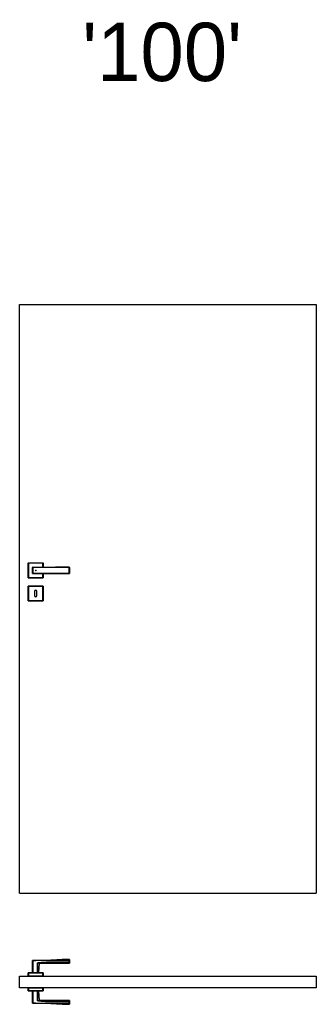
# Model space of a CAD drawing. Header units: millimetres. Extents: x 357 to 12975, y -381 to 2993.
# Tile 8 of 8: x 11957 to 12975, y -381 to 2993. Entities that reach past the tile are written whole.
import ezdxf

# ---------------------------------------------------------------- set-up
doc = ezdxf.new("R2010")
doc.units = ezdxf.units.MM
doc.layers.get('0').update_dxf_attribs({"color": 250})
doc.layers.add('główna', color=250, linetype='Continuous', lineweight=25)
doc.layers.add('wymiary', color=250, linetype='Continuous', lineweight=13)
doc.styles.get("Standard").update_dxf_attribs({"font": 'arial.ttf'})

msp = doc.modelspace()

# ---------------------------------------------------------------- linework, layer by layer
for p, q in [((11956.6, 0), (11956.6, 2017)), ((11956.6, 2017), (12974.6, 2017)), ((12974.6, 2017), (12974.6, 0)), ((11956.6, 0), (12974.6, 0))]:
    msp.add_line(p, q)
at = {"linetype": 'Continuous'}
for p, q in [((11986.1, 1080.5), (11986.1, 1130.5)), ((11986.6, 1130.5), (11986.1, 1130.5)), ((11986.6, 1131), (11986.6, 1130.5)), ((11986.6, 1131), (12036.6, 1131)), ((11986.6, 1130.5), (11986.6, 1080.5)), ((12036.6, 1130.5), (11986.6, 1130.5)), ((12036.6, 1131), (12036.6, 1130.5)), ((12037.1, 1130.5), (12036.6, 1130.5)), ((12036.6, 1116.5), (12036.6, 1130.5)), ((12037.1, 1130.5), (12037.1, 1116.5)), ((11986.1, 1080.5), (11986.6, 1080.5)), ((11986.6, 1080.5), (11986.6, 1080)), ((11986.6, 1080.5), (12036.6, 1080.5)), ((12036.6, 1080), (11986.6, 1080)), ((12036.6, 1080.5), (12036.6, 1094.5)), ((12037.1, 1080.5), (12036.6, 1080.5)), ((12036.6, 1080), (12036.6, 1080.5)), ((12037.1, 1094.5), (12037.1, 1080.5)), ((11986.1, 1051.5), (11986.6, 1051.5)), ((11986.1, 1001.5), (11986.1, 1051.5)), ((11986.6, 1052), (11986.6, 1051.5)), ((11986.6, 1052), (12036.6, 1052)), ((12036.6, 1051.5), (11986.6, 1051.5)), ((11986.6, 1051.5), (11986.6, 1001.5)), ((12036.6, 1052), (12036.6, 1051.5)), ((12036.6, 1001.5), (12036.6, 1051.5)), ((12037.1, 1051.5), (12036.6, 1051.5)), ((12037.1, 1051.5), (12037.1, 1001.5)), ((12007.6, 1033.5), (12007.6, 1019.5)), ((12015.6, 1019.5), (12015.6, 1033.5)), ((11986.1, 1001.5), (11986.6, 1001.5)), ((11986.6, 1001.5), (11986.6, 1001)), ((11986.6, 1001.5), (12036.6, 1001.5)), ((12036.6, 1001), (11986.6, 1001)), ((12036.6, 1001), (12036.6, 1001.5)), ((12036.6, 1001.5), (12037.1, 1001.5)), ((12001.1, -231.1), (12001.6, -231.1)), ((12001.1, -273.2), (12001.1, -231.1)), ((12001.6, -230.6), (12001.6, -231.1)), ((12001.6, -231.1), (12001.6, -273.2)), ((12126.6, -230.1), (12126.6, -230.5)), ((12127.1, -230.5), (12126.6, -230.5)), ((12126.6, -236), (12126.6, -230.5)), ((12126.6, -236.4), (12126.6, -236)), ((12127.1, -236), (12126.6, -236)), ((12127.1, -230.5), (12127.1, -236)), ((12018, -239.7), (12018.3, -239.7)), ((12019.5, -238.8), (12019.5, -239.3)), ((11986.1, -273.7), (11986.6, -273.7)), ((11986.1, -284.2), (11986.1, -273.7)), ((11986.6, -284.2), (11986.1, -284.2)), ((11986.6, -273.2), (11986.6, -273.7)), ((11986.6, -273.2), (12036.6, -273.2)), ((12036.6, -273.7), (11986.6, -273.7)), ((11986.6, -273.7), (11986.6, -284.2)), ((12036.6, -284.2), (11986.6, -284.2)), ((12036.6, -273.2), (12036.6, -273.7)), ((12036.6, -284.2), (12036.6, -273.7)), ((12036.6, -273.7), (12037.1, -273.7)), ((12037.1, -284.2), (12036.6, -284.2)), ((12037.1, -273.7), (12037.1, -284.2)), ((11986.1, -334.7), (11986.1, -324.2)), ((11986.1, -324.2), (11986.6, -324.2)), ((11986.6, -334.7), (11986.1, -334.7)), ((11986.6, -324.2), (11986.6, -334.7)), ((11986.6, -324.2), (12036.6, -324.2)), ((11986.6, -334.7), (11986.6, -335.2)), ((11986.6, -334.7), (12036.6, -334.7)), ((12036.6, -335.2), (11986.6, -335.2)), ((12001.1, -377.3), (12001.1, -335.2)), ((12001.6, -335.2), (12001.6, -377.3)), ((12036.6, -324.2), (12037.1, -324.2)), ((12036.6, -334.7), (12036.6, -324.2)), ((12037.1, -334.7), (12036.6, -334.7)), ((12036.6, -334.7), (12036.6, -335.2)), ((12037.1, -324.2), (12037.1, -334.7)), ((12018.3, -368.7), (12018, -368.7)), ((12019.5, -369.1), (12019.5, -369.6)), ((12001.1, -377.3), (12001.6, -377.3)), ((12001.6, -377.8), (12001.6, -377.3)), ((12126.6, -372), (12126.6, -372.4)), ((12126.6, -377.9), (12126.6, -372.4)), ((12127.1, -372.4), (12126.6, -372.4)), ((12126.6, -377.9), (12126.6, -378.3)), ((12127.1, -377.9), (12126.6, -377.9)), ((12127.1, -372.4), (12127.1, -377.9))]:
    msp.add_line(p, q, dxfattribs=at)
for points in [[(12001.1, 1095), (12001.1, 1095.4), (12001.1, 1095.8), (12001.1, 1096.2), (12001.1, 1096.6), (12001.1, 1097), (12001.1, 1097.4), (12001.1, 1097.8), (12001.1, 1098.2), (12001.1, 1098.6), (12001.1, 1099.1), (12001.1, 1099.5), (12001.1, 1099.9), (12001.1, 1100.3), (12001.1, 1100.7), (12001.1, 1101.2), (12001.1, 1101.6), (12001.1, 1102), (12001.1, 1102.5), (12001.1, 1102.9), (12001.1, 1103.3), (12001.1, 1103.8), (12001.1, 1104.2), (12001.1, 1104.6), (12001.1, 1105.1), (12001.1, 1105.5), (12001.1, 1105.9), (12001.1, 1106.4), (12001.1, 1106.8), (12001.1, 1107.3), (12001.1, 1107.7), (12001.1, 1108.1), (12001.1, 1108.6), (12001.1, 1109), (12001.1, 1109.4), (12001.1, 1109.8), (12001.1, 1110.3), (12001.1, 1110.7), (12001.1, 1111.1), (12001.1, 1111.5), (12001.1, 1111.9), (12001.1, 1112.4), (12001.1, 1112.8), (12001.1, 1113.2), (12001.1, 1113.6), (12001.1, 1114), (12001.1, 1114.4), (12001.1, 1114.8), (12001.1, 1115.2), (12001.1, 1115.6), (12001.1, 1116)], [(12001.6, 1116.5), (12004.1, 1116.5), (12006.6, 1116.5), (12009.1, 1116.5), (12011.6, 1116.5), (12014.1, 1116.5), (12016.6, 1116.5), (12019.1, 1116.5), (12021.6, 1116.5), (12024.1, 1116.5), (12026.6, 1116.5), (12029.1, 1116.5), (12031.6, 1116.5), (12034.1, 1116.5), (12036.6, 1116.5), (12039.1, 1116.5), (12041.6, 1116.5), (12044.1, 1116.5), (12046.6, 1116.5), (12049.1, 1116.5), (12051.6, 1116.5), (12054.1, 1116.5), (12056.6, 1116.5), (12059.1, 1116.5), (12061.6, 1116.5), (12064.1, 1116.5), (12066.6, 1116.5), (12069.1, 1116.5), (12071.6, 1116.5), (12074.1, 1116.5), (12076.6, 1116.5), (12079.1, 1116.5), (12081.6, 1116.5), (12084.1, 1116.5), (12086.6, 1116.5), (12089.1, 1116.5), (12091.6, 1116.5), (12094.1, 1116.5), (12096.6, 1116.5), (12099.1, 1116.5), (12101.6, 1116.5), (12104.1, 1116.5), (12106.6, 1116.5), (12109.1, 1116.5), (12111.6, 1116.5), (12114.1, 1116.5), (12116.6, 1116.5), (12119.1, 1116.5), (12121.6, 1116.5), (12124.1, 1116.5), (12126.6, 1116.5)], [(12126.6, 1116.2), (12124.1, 1116.2), (12121.6, 1116.2), (12119.1, 1116.2), (12116.6, 1116.2), (12114.1, 1116.2), (12111.6, 1116.2), (12109.1, 1116.2), (12106.6, 1116.2), (12104.1, 1116.2), (12101.6, 1116.2), (12099.1, 1116.2), (12096.6, 1116.1), (12094.1, 1116.1), (12091.6, 1116.1), (12089.1, 1116.1), (12086.6, 1116.1), (12084.1, 1116.1), (12081.6, 1116.1), (12079.1, 1116.1), (12076.6, 1116), (12074.1, 1116), (12071.6, 1116), (12069.1, 1116), (12066.6, 1116), (12064.1, 1116), (12061.6, 1116), (12059.1, 1116), (12056.6, 1116), (12054.1, 1116), (12051.6, 1116), (12049.1, 1115.9), (12046.6, 1115.9), (12044.1, 1115.9), (12041.6, 1115.9), (12039.1, 1115.9), (12036.6, 1115.9), (12034.1, 1115.9), (12031.6, 1115.9), (12029.1, 1115.9), (12026.6, 1115.8), (12024.1, 1115.8), (12021.6, 1115.8), (12019.1, 1115.8), (12016.6, 1115.8), (12014.1, 1115.8), (12011.6, 1115.8), (12009.1, 1115.8), (12006.6, 1115.8), (12004.1, 1115.8), (12001.6, 1115.8)], [(12001.6, 1115.8), (12001.6, 1115.4), (12001.6, 1115), (12001.6, 1114.6), (12001.6, 1114.2), (12001.6, 1113.8), (12001.6, 1113.4), (12001.6, 1113), (12001.6, 1112.6), (12001.6, 1112.2), (12001.6, 1111.8), (12001.6, 1111.4), (12001.6, 1111), (12001.6, 1110.6), (12001.6, 1110.2), (12001.6, 1109.7), (12001.6, 1109.3), (12001.6, 1108.9), (12001.6, 1108.5), (12001.6, 1108.1), (12001.6, 1107.6), (12001.6, 1107.2), (12001.6, 1106.8), (12001.6, 1106.4), (12001.6, 1105.9), (12001.6, 1105.5), (12001.6, 1105.1), (12001.6, 1104.6), (12001.6, 1104.2), (12001.6, 1103.8), (12001.6, 1103.4), (12001.6, 1102.9), (12001.6, 1102.5), (12001.6, 1102.1), (12001.6, 1101.7), (12001.6, 1101.3), (12001.6, 1100.9), (12001.6, 1100.4), (12001.6, 1100), (12001.6, 1099.6), (12001.6, 1099.2), (12001.6, 1098.8), (12001.6, 1098.4), (12001.6, 1098), (12001.6, 1097.6), (12001.6, 1097.2), (12001.6, 1096.8), (12001.6, 1096.4), (12001.6, 1096), (12001.6, 1095.6), (12001.6, 1095.2)], [(12126.6, 1094.8), (12126.6, 1095.1), (12126.6, 1095.5), (12126.6, 1096), (12126.6, 1096.4), (12126.6, 1096.8), (12126.6, 1097.2), (12126.6, 1097.6), (12126.6, 1098), (12126.6, 1098.5), (12126.6, 1098.9), (12126.6, 1099.3), (12126.6, 1099.7), (12126.6, 1100.2), (12126.6, 1100.6), (12126.6, 1101), (12126.6, 1101.5), (12126.6, 1101.9), (12126.6, 1102.4), (12126.6, 1102.8), (12126.6, 1103.2), (12126.6, 1103.7), (12126.6, 1104.1), (12126.6, 1104.6), (12126.6, 1105), (12126.6, 1105.5), (12126.6, 1105.9), (12126.6, 1106.4), (12126.6, 1106.8), (12126.6, 1107.3), (12126.6, 1107.7), (12126.6, 1108.2), (12126.6, 1108.6), (12126.6, 1109.1), (12126.6, 1109.5), (12126.6, 1109.9), (12126.6, 1110.4), (12126.6, 1110.8), (12126.6, 1111.2), (12126.6, 1111.7), (12126.6, 1112.1), (12126.6, 1112.5), (12126.6, 1113), (12126.6, 1113.4), (12126.6, 1113.8), (12126.6, 1114.2), (12126.6, 1114.6), (12126.6, 1115), (12126.6, 1115.5), (12126.6, 1115.9), (12126.6, 1116.2)], [(12127.1, 1116), (12127.1, 1115.6), (12127.1, 1115.2), (12127.1, 1114.8), (12127.1, 1114.4), (12127.1, 1114), (12127.1, 1113.6), (12127.1, 1113.2), (12127.1, 1112.8), (12127.1, 1112.4), (12127.1, 1112), (12127.1, 1111.5), (12127.1, 1111.1), (12127.1, 1110.7), (12127.1, 1110.3), (12127.1, 1109.8), (12127.1, 1109.4), (12127.1, 1109), (12127.1, 1108.6), (12127.1, 1108.1), (12127.1, 1107.7), (12127.1, 1107.3), (12127.1, 1106.8), (12127.1, 1106.4), (12127.1, 1105.9), (12127.1, 1105.5), (12127.1, 1105.1), (12127.1, 1104.6), (12127.1, 1104.2), (12127.1, 1103.7), (12127.1, 1103.3), (12127.1, 1102.9), (12127.1, 1102.4), (12127.1, 1102), (12127.1, 1101.6), (12127.1, 1101.2), (12127.1, 1100.7), (12127.1, 1100.3), (12127.1, 1099.9), (12127.1, 1099.5), (12127.1, 1099), (12127.1, 1098.6), (12127.1, 1098.2), (12127.1, 1097.8), (12127.1, 1097.4), (12127.1, 1097), (12127.1, 1096.6), (12127.1, 1096.2), (12127.1, 1095.8), (12127.1, 1095.4), (12127.1, 1095)], [(12001.6, 1095.2), (12004.1, 1095.2), (12006.6, 1095.2), (12009.1, 1095.2), (12011.6, 1095.2), (12014.1, 1095.2), (12016.6, 1095.2), (12019.1, 1095.2), (12021.6, 1095.2), (12024.1, 1095.2), (12026.6, 1095.2), (12029.1, 1095.1), (12031.6, 1095.1), (12034.1, 1095.1), (12036.6, 1095.1), (12039.1, 1095.1), (12041.6, 1095.1), (12044.1, 1095.1), (12046.6, 1095.1), (12049.1, 1095.1), (12051.6, 1095), (12054.1, 1095), (12056.6, 1095), (12059.1, 1095), (12061.6, 1095), (12064.1, 1095), (12066.6, 1095), (12069.1, 1095), (12071.6, 1095), (12074.1, 1095), (12076.6, 1095), (12079.1, 1094.9), (12081.6, 1094.9), (12084.1, 1094.9), (12086.6, 1094.9), (12089.1, 1094.9), (12091.6, 1094.9), (12094.1, 1094.9), (12096.6, 1094.9), (12099.1, 1094.8), (12101.6, 1094.8), (12104.1, 1094.8), (12106.6, 1094.8), (12109.1, 1094.8), (12111.6, 1094.8), (12114.1, 1094.8), (12116.6, 1094.8), (12119.1, 1094.8), (12121.6, 1094.8), (12124.1, 1094.8), (12126.6, 1094.8)], [(12126.6, 1094.5), (12124.1, 1094.5), (12121.6, 1094.5), (12119.1, 1094.5), (12116.6, 1094.5), (12114.1, 1094.5), (12111.6, 1094.5), (12109.1, 1094.5), (12106.6, 1094.5), (12104.1, 1094.5), (12101.6, 1094.5), (12099.1, 1094.5), (12096.6, 1094.5), (12094.1, 1094.5), (12091.6, 1094.5), (12089.1, 1094.5), (12086.6, 1094.5), (12084.1, 1094.5), (12081.6, 1094.5), (12079.1, 1094.5), (12076.6, 1094.5), (12074.1, 1094.5), (12071.6, 1094.5), (12069.1, 1094.5), (12066.6, 1094.5), (12064.1, 1094.5), (12061.6, 1094.5), (12059.1, 1094.5), (12056.6, 1094.5), (12054.1, 1094.5), (12051.6, 1094.5), (12049.1, 1094.5), (12046.6, 1094.5), (12044.1, 1094.5), (12041.6, 1094.5), (12039.1, 1094.5), (12036.6, 1094.5), (12034.1, 1094.5), (12031.6, 1094.5), (12029.1, 1094.5), (12026.6, 1094.5), (12024.1, 1094.5), (12021.6, 1094.5), (12019.1, 1094.5), (12016.6, 1094.5), (12014.1, 1094.5), (12011.6, 1094.5), (12009.1, 1094.5), (12006.6, 1094.5), (12004.1, 1094.5), (12001.6, 1094.5)], [(12001.6, -230.6), (12004.1, -230.6), (12006.6, -230.6), (12009.1, -230.6), (12011.6, -230.6), (12014.1, -230.5), (12016.6, -230.5), (12019.1, -230.5), (12021.6, -230.5), (12024.1, -230.4), (12026.6, -230.4), (12029.1, -230.4), (12031.6, -230.4), (12034.1, -230.4), (12036.6, -230.3), (12039.1, -230.3), (12041.6, -230.3), (12044.1, -230.3), (12046.6, -230.3), (12049.1, -230.3), (12051.6, -230.2), (12054.1, -230.2), (12056.6, -230.2), (12059.1, -230.2), (12061.6, -230.2), (12064.1, -230.2), (12066.6, -230.2), (12069.1, -230.2), (12071.6, -230.2), (12074.1, -230.2), (12076.6, -230.2), (12079.1, -230.2), (12081.6, -230.1), (12084.1, -230.1), (12086.6, -230.1), (12089.1, -230.1), (12091.6, -230.1), (12094.1, -230.1), (12096.6, -230.1), (12099.1, -230.1), (12101.6, -230.1), (12104.1, -230.1), (12106.6, -230.1), (12109.1, -230.1), (12111.6, -230.1), (12114.1, -230.1), (12116.6, -230.1), (12119.1, -230.1), (12121.6, -230.1), (12124.1, -230.1), (12126.6, -230.1)], [(12126.6, -230.5), (12124.1, -230.5), (12121.6, -230.5), (12119.1, -230.5), (12116.6, -230.5), (12114.1, -230.5), (12111.6, -230.5), (12109.1, -230.5), (12106.6, -230.5), (12104.1, -230.5), (12101.6, -230.6), (12099.1, -230.6), (12096.6, -230.6), (12094.1, -230.6), (12091.6, -230.6), (12089.1, -230.6), (12086.6, -230.6), (12084.1, -230.6), (12081.6, -230.6), (12079.1, -230.6), (12076.6, -230.7), (12074.1, -230.7), (12071.6, -230.7), (12069.1, -230.7), (12066.6, -230.7), (12064.1, -230.7), (12061.6, -230.7), (12059.1, -230.7), (12056.6, -230.7), (12054.1, -230.7), (12051.6, -230.7), (12049.1, -230.8), (12046.6, -230.8), (12044.1, -230.8), (12041.6, -230.8), (12039.1, -230.8), (12036.6, -230.8), (12034.1, -230.8), (12031.6, -230.9), (12029.1, -230.9), (12026.6, -230.9), (12024.1, -230.9), (12021.6, -230.9), (12019.1, -231), (12016.6, -231), (12014.1, -231), (12011.6, -231), (12009.1, -231), (12006.6, -231), (12004.1, -231), (12001.6, -231.1)], [(12019.5, -238.8), (12021.6, -238.6), (12023.7, -238.5), (12025.9, -238.4), (12028, -238.2), (12030.2, -238), (12032.3, -237.9), (12034.4, -237.7), (12036.6, -237.6), (12038.7, -237.4), (12040.9, -237.3), (12043, -237.1), (12045.1, -237), (12047.3, -236.8), (12049.4, -236.7), (12051.6, -236.6), (12053.7, -236.4), (12055.8, -236.3), (12058, -236.2), (12060.1, -236.1), (12062.3, -236), (12064.4, -236), (12066.6, -236), (12068.7, -236), (12070.8, -236), (12073, -236), (12075.1, -236), (12077.3, -236), (12079.4, -236), (12081.6, -236), (12083.7, -236), (12085.9, -236), (12088, -236), (12090.2, -236), (12092.3, -236), (12094.5, -236), (12096.6, -236), (12098.7, -236), (12100.9, -236), (12103, -236), (12105.2, -236), (12107.3, -236), (12109.5, -236), (12111.6, -236), (12113.8, -236), (12115.9, -236), (12118.1, -236), (12120.2, -236), (12122.4, -236), (12124.5, -236), (12126.6, -236)], [(12126.6, -227.2), (12125.4, -227.3), (12124.1, -227.3), (12122.9, -227.3), (12121.6, -227.4), (12120.4, -227.4), (12119.1, -227.5), (12117.9, -227.5), (12116.6, -227.5), (12115.4, -227.6), (12114.1, -227.7), (12112.9, -227.7), (12111.6, -227.8), (12110.4, -227.8), (12109.1, -227.9), (12107.9, -228), (12106.6, -228), (12105.4, -228.1), (12104.1, -228.2), (12102.9, -228.2), (12101.6, -228.3), (12100.4, -228.4), (12099.1, -228.5), (12097.9, -228.5), (12096.6, -228.6), (12095.4, -228.7), (12094.1, -228.7), (12092.9, -228.8), (12091.6, -228.9), (12090.4, -229), (12089.1, -229), (12087.9, -229.1), (12086.6, -229.2), (12085.4, -229.3), (12084.1, -229.3), (12082.9, -229.4), (12081.6, -229.5), (12080.4, -229.5), (12079.1, -229.6), (12077.9, -229.7), (12076.6, -229.7), (12075.4, -229.8), (12074.1, -229.8), (12072.9, -229.9), (12071.6, -229.9), (12070.4, -230), (12069.1, -230), (12067.9, -230.1), (12066.6, -230.1), (12065.4, -230.2), (12064.1, -230.2)], [(12126.6, -230.1), (12126.6, -229.9), (12126.6, -229.8), (12126.6, -229.7), (12126.6, -229.6), (12126.6, -229.5), (12126.6, -229.4), (12126.6, -229.3), (12126.6, -229.2), (12126.6, -229.1), (12126.6, -229), (12126.6, -229), (12126.6, -228.9), (12126.6, -228.8), (12126.6, -228.7), (12126.6, -228.6), (12126.6, -228.5), (12126.6, -228.5), (12126.6, -228.4), (12126.6, -228.3), (12126.6, -228.2), (12126.6, -228.2), (12126.6, -228.1), (12126.6, -228), (12126.6, -228), (12126.6, -227.9), (12126.6, -227.9), (12126.6, -227.8), (12126.6, -227.8), (12126.6, -227.7), (12126.6, -227.7), (12126.6, -227.6), (12126.6, -227.6), (12126.6, -227.5), (12126.6, -227.5), (12126.6, -227.5), (12126.6, -227.4), (12126.6, -227.4), (12126.6, -227.4), (12126.6, -227.4), (12126.6, -227.3), (12126.6, -227.3), (12126.6, -227.3), (12126.6, -227.3), (12126.6, -227.3), (12126.6, -227.2), (12126.6, -227.2), (12126.6, -227.2), (12126.6, -227.2), (12126.6, -227.2), (12126.6, -227.2)], [(12127.1, -227.7), (12127.1, -227.7), (12127.1, -227.7), (12127.1, -227.7), (12127.1, -227.7), (12127.1, -227.7), (12127.1, -227.8), (12127.1, -227.8), (12127.1, -227.8), (12127.1, -227.8), (12127.1, -227.8), (12127.1, -227.8), (12127.1, -227.9), (12127.1, -227.9), (12127.1, -227.9), (12127.1, -228), (12127.1, -228), (12127.1, -228), (12127.1, -228.1), (12127.1, -228.1), (12127.1, -228.2), (12127.1, -228.2), (12127.1, -228.3), (12127.1, -228.3), (12127.1, -228.4), (12127.1, -228.4), (12127.1, -228.5), (12127.1, -228.5), (12127.1, -228.6), (12127.1, -228.7), (12127.1, -228.7), (12127.1, -228.8), (12127.1, -228.9), (12127.1, -228.9), (12127.1, -229), (12127.1, -229.1), (12127.1, -229.2), (12127.1, -229.2), (12127.1, -229.3), (12127.1, -229.4), (12127.1, -229.5), (12127.1, -229.6), (12127.1, -229.7), (12127.1, -229.8), (12127.1, -229.9), (12127.1, -230), (12127.1, -230.1), (12127.1, -230.2), (12127.1, -230.3), (12127.1, -230.4), (12127.1, -230.5)], [(12127.1, -236), (12127.1, -236.1), (12127.1, -236.2), (12127.1, -236.4), (12127.1, -236.5), (12127.1, -236.7), (12127.1, -236.8), (12127.1, -236.9), (12127.1, -237), (12127.1, -237.2), (12127.1, -237.3), (12127.1, -237.4), (12127.1, -237.5), (12127.1, -237.6), (12127.1, -237.7), (12127.1, -237.8), (12127.1, -237.9), (12127.1, -238), (12127.1, -238.1), (12127.1, -238.2), (12127.1, -238.3), (12127.1, -238.4), (12127.1, -238.5), (12127.1, -238.6), (12127.1, -238.7), (12127.1, -238.7), (12127.1, -238.8), (12127.1, -238.9), (12127.1, -239), (12127.1, -239), (12127.1, -239.1), (12127.1, -239.1), (12127.1, -239.2), (12127.1, -239.2), (12127.1, -239.3), (12127.1, -239.3), (12127.1, -239.4), (12127.1, -239.4), (12127.1, -239.5), (12127.1, -239.5), (12127.1, -239.5), (12127.1, -239.6), (12127.1, -239.6), (12127.1, -239.6), (12127.1, -239.6), (12127.1, -239.7), (12127.1, -239.7), (12127.1, -239.7), (12127.1, -239.7), (12127.1, -239.7), (12127.1, -239.7)], [(12017.9, -273.2), (12017.9, -272.5), (12017.9, -271.9), (12017.9, -271.2), (12017.9, -270.5), (12017.9, -269.9), (12017.9, -269.2), (12017.9, -268.5), (12017.9, -267.8), (12017.9, -267.2), (12017.9, -266.5), (12017.9, -265.8), (12017.9, -265.2), (12017.9, -264.5), (12017.9, -263.8), (12017.9, -263.2), (12017.9, -262.5), (12017.9, -261.8), (12017.9, -261.1), (12017.9, -260.5), (12017.9, -259.8), (12017.9, -259.1), (12018, -258.5), (12018, -257.8), (12018, -257.1), (12018, -256.5), (12018, -255.8), (12018, -255.1), (12018, -254.4), (12018, -253.8), (12018, -253.1), (12018, -252.4), (12018, -251.8), (12018, -251.1), (12018, -250.4), (12018, -249.8), (12018, -249.1), (12018, -248.4), (12018, -247.7), (12018, -247.1), (12018, -246.4), (12018, -245.7), (12018, -245.1), (12018, -244.4), (12018, -243.7), (12018, -243.1), (12018, -242.4), (12018, -241.7), (12018, -241.1), (12018, -240.4), (12018, -239.7)], [(12018, -239.7), (12018, -239.7), (12018, -239.6), (12018, -239.6), (12018, -239.6), (12018, -239.5), (12018.1, -239.5), (12018.1, -239.5), (12018.1, -239.4), (12018.1, -239.4), (12018.1, -239.4), (12018.2, -239.3), (12018.2, -239.3), (12018.2, -239.3), (12018.2, -239.3), (12018.3, -239.2), (12018.3, -239.2), (12018.3, -239.2), (12018.3, -239.2), (12018.4, -239.1), (12018.4, -239.1), (12018.4, -239.1), (12018.5, -239.1), (12018.5, -239.1), (12018.5, -239), (12018.6, -239), (12018.6, -239), (12018.6, -239), (12018.7, -239), (12018.7, -239), (12018.7, -238.9), (12018.8, -238.9), (12018.8, -238.9), (12018.8, -238.9), (12018.9, -238.9), (12018.9, -238.9), (12019, -238.9), (12019, -238.9), (12019, -238.9), (12019.1, -238.8), (12019.1, -238.8), (12019.1, -238.8), (12019.2, -238.8), (12019.2, -238.8), (12019.2, -238.8), (12019.3, -238.8), (12019.3, -238.8), (12019.4, -238.8), (12019.4, -238.8), (12019.4, -238.8), (12019.5, -238.8)], [(12018.3, -239.7), (12018.3, -239.7), (12018.3, -239.7), (12018.3, -239.6), (12018.3, -239.6), (12018.3, -239.6), (12018.3, -239.6), (12018.4, -239.5), (12018.4, -239.5), (12018.4, -239.5), (12018.4, -239.5), (12018.5, -239.5), (12018.5, -239.5), (12018.5, -239.5), (12018.5, -239.4), (12018.6, -239.4), (12018.6, -239.4), (12018.6, -239.4), (12018.6, -239.4), (12018.7, -239.4), (12018.7, -239.4), (12018.7, -239.4), (12018.7, -239.4), (12018.8, -239.4), (12018.8, -239.4), (12018.8, -239.4), (12018.8, -239.4), (12018.9, -239.3), (12018.9, -239.3), (12018.9, -239.3), (12019, -239.3), (12019, -239.3), (12019, -239.3), (12019, -239.3), (12019.1, -239.3), (12019.1, -239.3), (12019.1, -239.3), (12019.1, -239.3), (12019.2, -239.3), (12019.2, -239.3), (12019.2, -239.3), (12019.3, -239.3), (12019.3, -239.3), (12019.3, -239.3), (12019.3, -239.3), (12019.4, -239.3), (12019.4, -239.3), (12019.4, -239.3), (12019.4, -239.3), (12019.5, -239.3), (12019.5, -239.3)], [(12024.4, -240.8), (12024.4, -240.8), (12024.3, -240.8), (12024.3, -240.8), (12024.3, -240.8), (12024.3, -240.7), (12024.3, -240.7), (12024.2, -240.7), (12024.2, -240.7), (12024.1, -240.7), (12024.1, -240.7), (12024, -240.7), (12024, -240.6), (12023.9, -240.6), (12023.9, -240.6), (12023.8, -240.6), (12023.7, -240.6), (12023.6, -240.5), (12023.5, -240.5), (12023.4, -240.5), (12023.3, -240.4), (12023.2, -240.4), (12023.1, -240.4), (12023, -240.4), (12022.9, -240.3), (12022.8, -240.3), (12022.6, -240.3), (12022.5, -240.2), (12022.4, -240.2), (12022.2, -240.2), (12022.1, -240.1), (12021.9, -240.1), (12021.8, -240.1), (12021.6, -240.1), (12021.4, -240), (12021.3, -240), (12021.1, -240), (12020.9, -239.9), (12020.7, -239.9), (12020.5, -239.9), (12020.4, -239.9), (12020.2, -239.8), (12020, -239.8), (12019.8, -239.8), (12019.6, -239.8), (12019.4, -239.8), (12019.1, -239.8), (12018.9, -239.7), (12018.7, -239.7), (12018.5, -239.7), (12018.3, -239.7)], [(12018.3, -239.7), (12018.3, -240.4), (12018.3, -241.1), (12018.3, -241.7), (12018.3, -242.4), (12018.3, -243.1), (12018.3, -243.7), (12018.3, -244.4), (12018.3, -245.1), (12018.3, -245.7), (12018.3, -246.4), (12018.3, -247.1), (12018.3, -247.7), (12018.3, -248.4), (12018.3, -249.1), (12018.3, -249.8), (12018.3, -250.4), (12018.3, -251.1), (12018.3, -251.8), (12018.3, -252.4), (12018.3, -253.1), (12018.3, -253.8), (12018.3, -254.4), (12018.3, -255.1), (12018.3, -255.8), (12018.3, -256.5), (12018.3, -257.1), (12018.3, -257.8), (12018.3, -258.5), (12018.3, -259.1), (12018.3, -259.8), (12018.3, -260.5), (12018.3, -261.1), (12018.3, -261.8), (12018.3, -262.5), (12018.3, -263.2), (12018.3, -263.8), (12018.3, -264.5), (12018.3, -265.2), (12018.3, -265.8), (12018.3, -266.5), (12018.3, -267.2), (12018.3, -267.8), (12018.3, -268.5), (12018.3, -269.2), (12018.3, -269.9), (12018.3, -270.5), (12018.3, -271.2), (12018.3, -271.9), (12018.3, -272.5), (12018.3, -273.2)], [(12126.6, -236.4), (12124.5, -236.4), (12122.4, -236.4), (12120.2, -236.4), (12118.1, -236.4), (12115.9, -236.4), (12113.8, -236.4), (12111.6, -236.4), (12109.5, -236.4), (12107.3, -236.4), (12105.2, -236.4), (12103, -236.4), (12100.9, -236.4), (12098.8, -236.4), (12096.6, -236.4), (12094.5, -236.4), (12092.3, -236.4), (12090.2, -236.4), (12088, -236.4), (12085.9, -236.4), (12083.7, -236.4), (12081.6, -236.4), (12079.4, -236.4), (12077.3, -236.4), (12075.2, -236.4), (12073, -236.4), (12070.9, -236.4), (12068.7, -236.4), (12066.6, -236.3), (12064.4, -236.3), (12062.3, -236.4), (12060.1, -236.5), (12058, -236.6), (12055.9, -236.7), (12053.7, -236.8), (12051.6, -237), (12049.4, -237.1), (12047.3, -237.2), (12045.2, -237.4), (12043, -237.5), (12040.9, -237.7), (12038.7, -237.9), (12036.6, -238), (12034.5, -238.2), (12032.3, -238.4), (12030.2, -238.5), (12028.1, -238.7), (12025.9, -238.8), (12023.8, -239), (12021.6, -239.1), (12019.5, -239.3)], [(12019.5, -239.3), (12019.7, -239.3), (12019.9, -239.3), (12020.1, -239.3), (12020.3, -239.3), (12020.5, -239.4), (12020.7, -239.4), (12020.8, -239.4), (12021, -239.4), (12021.2, -239.5), (12021.4, -239.5), (12021.5, -239.5), (12021.7, -239.5), (12021.9, -239.6), (12022, -239.6), (12022.2, -239.6), (12022.3, -239.6), (12022.5, -239.7), (12022.6, -239.7), (12022.7, -239.7), (12022.9, -239.8), (12023, -239.8), (12023.1, -239.8), (12023.2, -239.8), (12023.4, -239.9), (12023.5, -239.9), (12023.6, -239.9), (12023.7, -240), (12023.8, -240), (12023.9, -240), (12024, -240), (12024.1, -240.1), (12024.1, -240.1), (12024.2, -240.1), (12024.3, -240.1), (12024.4, -240.1), (12024.4, -240.2), (12024.5, -240.2), (12024.5, -240.2), (12024.6, -240.2), (12024.6, -240.2), (12024.7, -240.2), (12024.7, -240.3), (12024.8, -240.3), (12024.8, -240.3), (12024.8, -240.3), (12024.8, -240.3), (12024.8, -240.3), (12024.9, -240.3), (12024.9, -240.3), (12024.9, -240.3)], [(12022, -273.2), (12024.4, -240.8)], [(12024.4, -240.8), (12024.4, -240.7), (12024.4, -240.7), (12024.4, -240.7), (12024.4, -240.7), (12024.4, -240.7), (12024.4, -240.7), (12024.4, -240.7), (12024.4, -240.6), (12024.4, -240.6), (12024.4, -240.6), (12024.4, -240.6), (12024.4, -240.6), (12024.4, -240.6), (12024.4, -240.6), (12024.4, -240.5), (12024.4, -240.5), (12024.4, -240.5), (12024.5, -240.5), (12024.5, -240.5), (12024.5, -240.5), (12024.5, -240.5), (12024.5, -240.5), (12024.5, -240.5), (12024.5, -240.4), (12024.5, -240.4), (12024.5, -240.4), (12024.5, -240.4), (12024.6, -240.4), (12024.6, -240.4), (12024.6, -240.4), (12024.6, -240.4), (12024.6, -240.4), (12024.6, -240.4), (12024.6, -240.4), (12024.6, -240.3), (12024.7, -240.3), (12024.7, -240.3), (12024.7, -240.3), (12024.7, -240.3), (12024.7, -240.3), (12024.7, -240.3), (12024.7, -240.3), (12024.8, -240.3), (12024.8, -240.3), (12024.8, -240.3), (12024.8, -240.3), (12024.8, -240.3), (12024.8, -240.3), (12024.8, -240.3), (12024.9, -240.3)], [(12024.9, -240.3), (12026.9, -240.3), (12028.9, -240.3), (12031, -240.3), (12033, -240.3), (12035, -240.3), (12037.1, -240.3), (12039.1, -240.3), (12041.1, -240.3), (12043.2, -240.3), (12045.2, -240.3), (12047.2, -240.3), (12049.3, -240.3), (12051.3, -240.3), (12053.4, -240.3), (12055.4, -240.2), (12057.4, -240.2), (12059.5, -240.2), (12061.5, -240.2), (12063.5, -240.2), (12065.6, -240.2), (12067.6, -240.2), (12069.6, -240.2), (12071.7, -240.2), (12073.7, -240.2), (12075.7, -240.2), (12077.8, -240.2), (12079.8, -240.2), (12081.9, -240.2), (12083.9, -240.2), (12085.9, -240.2), (12088, -240.2), (12090, -240.2), (12092, -240.2), (12094.1, -240.2), (12096.1, -240.2), (12098.1, -240.2), (12100.2, -240.2), (12102.2, -240.2), (12104.2, -240.2), (12106.3, -240.2), (12108.3, -240.2), (12110.4, -240.2), (12112.4, -240.2), (12114.4, -240.2), (12116.5, -240.2), (12118.5, -240.2), (12120.5, -240.2), (12122.6, -240.2), (12124.6, -240.2), (12126.6, -240.2)], [(12126.6, -240.2), (12126.6, -240.2), (12126.6, -240.2), (12126.6, -240.2), (12126.6, -240.2), (12126.6, -240.2), (12126.6, -240.1), (12126.6, -240.1), (12126.6, -240.1), (12126.6, -240.1), (12126.6, -240), (12126.6, -240), (12126.6, -240), (12126.6, -239.9), (12126.6, -239.9), (12126.6, -239.8), (12126.6, -239.8), (12126.6, -239.7), (12126.6, -239.7), (12126.6, -239.6), (12126.6, -239.6), (12126.6, -239.5), (12126.6, -239.4), (12126.6, -239.4), (12126.6, -239.3), (12126.6, -239.2), (12126.6, -239.1), (12126.6, -239), (12126.6, -239), (12126.6, -238.9), (12126.6, -238.8), (12126.6, -238.7), (12126.6, -238.6), (12126.6, -238.5), (12126.6, -238.4), (12126.6, -238.3), (12126.6, -238.2), (12126.6, -238.1), (12126.6, -237.9), (12126.6, -237.8), (12126.6, -237.7), (12126.6, -237.6), (12126.6, -237.5), (12126.6, -237.3), (12126.6, -237.2), (12126.6, -237.1), (12126.6, -236.9), (12126.6, -236.8), (12126.6, -236.6), (12126.6, -236.5), (12126.6, -236.4)], [(12018, -368.7), (12018, -368), (12018, -367.3), (12018, -366.7), (12018, -366), (12018, -365.3), (12018, -364.7), (12018, -364), (12018, -363.3), (12018, -362.7), (12018, -362), (12018, -361.3), (12018, -360.7), (12018, -360), (12018, -359.3), (12018, -358.6), (12018, -358), (12018, -357.3), (12018, -356.6), (12018, -356), (12018, -355.3), (12018, -354.6), (12018, -354), (12018, -353.3), (12018, -352.6), (12018, -351.9), (12018, -351.3), (12018, -350.6), (12018, -349.9), (12017.9, -349.3), (12017.9, -348.6), (12017.9, -347.9), (12017.9, -347.3), (12017.9, -346.6), (12017.9, -345.9), (12017.9, -345.2), (12017.9, -344.6), (12017.9, -343.9), (12017.9, -343.2), (12017.9, -342.6), (12017.9, -341.9), (12017.9, -341.2), (12017.9, -340.6), (12017.9, -339.9), (12017.9, -339.2), (12017.9, -338.5), (12017.9, -337.9), (12017.9, -337.2), (12017.9, -336.5), (12017.9, -335.9), (12017.9, -335.2)], [(12018.3, -335.2), (12018.3, -335.9), (12018.3, -336.5), (12018.3, -337.2), (12018.3, -337.9), (12018.3, -338.5), (12018.3, -339.2), (12018.3, -339.9), (12018.3, -340.6), (12018.3, -341.2), (12018.3, -341.9), (12018.3, -342.6), (12018.3, -343.2), (12018.3, -343.9), (12018.3, -344.6), (12018.3, -345.2), (12018.3, -345.9), (12018.3, -346.6), (12018.3, -347.3), (12018.3, -347.9), (12018.3, -348.6), (12018.3, -349.3), (12018.3, -349.9), (12018.3, -350.6), (12018.3, -351.3), (12018.3, -351.9), (12018.3, -352.6), (12018.3, -353.3), (12018.3, -354), (12018.3, -354.6), (12018.3, -355.3), (12018.3, -356), (12018.3, -356.6), (12018.3, -357.3), (12018.3, -358), (12018.3, -358.6), (12018.3, -359.3), (12018.3, -360), (12018.3, -360.7), (12018.3, -361.3), (12018.3, -362), (12018.3, -362.7), (12018.3, -363.3), (12018.3, -364), (12018.3, -364.7), (12018.3, -365.3), (12018.3, -366), (12018.3, -366.7), (12018.3, -367.3), (12018.3, -368), (12018.3, -368.7)], [(12024.4, -367.6), (12022, -335.2)], [(12019.5, -369.6), (12019.4, -369.6), (12019.4, -369.6), (12019.4, -369.6), (12019.3, -369.6), (12019.3, -369.6), (12019.2, -369.6), (12019.2, -369.6), (12019.2, -369.6), (12019.1, -369.6), (12019.1, -369.6), (12019.1, -369.6), (12019, -369.5), (12019, -369.5), (12019, -369.5), (12018.9, -369.5), (12018.9, -369.5), (12018.9, -369.5), (12018.8, -369.5), (12018.8, -369.5), (12018.7, -369.5), (12018.7, -369.4), (12018.7, -369.4), (12018.6, -369.4), (12018.6, -369.4), (12018.6, -369.4), (12018.5, -369.4), (12018.5, -369.3), (12018.5, -369.3), (12018.4, -369.3), (12018.4, -369.3), (12018.4, -369.3), (12018.3, -369.2), (12018.3, -369.2), (12018.3, -369.2), (12018.3, -369.2), (12018.2, -369.2), (12018.2, -369.1), (12018.2, -369.1), (12018.2, -369.1), (12018.1, -369), (12018.1, -369), (12018.1, -369), (12018.1, -368.9), (12018.1, -368.9), (12018, -368.9), (12018, -368.8), (12018, -368.8), (12018, -368.8), (12018, -368.7), (12018, -368.7)], [(12018.3, -368.7), (12018.5, -368.7), (12018.7, -368.7), (12018.9, -368.7), (12019.1, -368.6), (12019.4, -368.6), (12019.6, -368.6), (12019.8, -368.6), (12020, -368.6), (12020.2, -368.6), (12020.4, -368.5), (12020.5, -368.5), (12020.7, -368.5), (12020.9, -368.5), (12021.1, -368.4), (12021.3, -368.4), (12021.4, -368.4), (12021.6, -368.3), (12021.8, -368.3), (12021.9, -368.3), (12022.1, -368.3), (12022.2, -368.2), (12022.4, -368.2), (12022.5, -368.2), (12022.6, -368.1), (12022.8, -368.1), (12022.9, -368.1), (12023, -368), (12023.1, -368), (12023.2, -368), (12023.3, -368), (12023.4, -367.9), (12023.5, -367.9), (12023.6, -367.9), (12023.7, -367.8), (12023.8, -367.8), (12023.9, -367.8), (12023.9, -367.8), (12024, -367.8), (12024, -367.7), (12024.1, -367.7), (12024.1, -367.7), (12024.2, -367.7), (12024.2, -367.7), (12024.3, -367.7), (12024.3, -367.7), (12024.3, -367.6), (12024.3, -367.6), (12024.3, -367.6), (12024.4, -367.6), (12024.4, -367.6)], [(12019.5, -369.1), (12019.5, -369.1), (12019.4, -369.1), (12019.4, -369.1), (12019.4, -369.1), (12019.4, -369.1), (12019.3, -369.1), (12019.3, -369.1), (12019.3, -369.1), (12019.3, -369.1), (12019.2, -369.1), (12019.2, -369.1), (12019.2, -369.1), (12019.1, -369.1), (12019.1, -369.1), (12019.1, -369.1), (12019.1, -369.1), (12019, -369.1), (12019, -369.1), (12019, -369.1), (12019, -369.1), (12018.9, -369.1), (12018.9, -369.1), (12018.9, -369.1), (12018.8, -369), (12018.8, -369), (12018.8, -369), (12018.8, -369), (12018.7, -369), (12018.7, -369), (12018.7, -369), (12018.7, -369), (12018.6, -369), (12018.6, -369), (12018.6, -369), (12018.6, -369), (12018.5, -369), (12018.5, -368.9), (12018.5, -368.9), (12018.5, -368.9), (12018.4, -368.9), (12018.4, -368.9), (12018.4, -368.9), (12018.4, -368.9), (12018.3, -368.8), (12018.3, -368.8), (12018.3, -368.8), (12018.3, -368.8), (12018.3, -368.7), (12018.3, -368.7), (12018.3, -368.7)], [(12024.9, -368.1), (12024.9, -368.1), (12024.8, -368.1), (12024.8, -368.1), (12024.8, -368.1), (12024.8, -368.1), (12024.8, -368.1), (12024.7, -368.1), (12024.7, -368.1), (12024.7, -368.2), (12024.6, -368.2), (12024.6, -368.2), (12024.5, -368.2), (12024.5, -368.2), (12024.4, -368.2), (12024.3, -368.3), (12024.3, -368.3), (12024.2, -368.3), (12024.1, -368.3), (12024, -368.4), (12023.9, -368.4), (12023.8, -368.4), (12023.7, -368.4), (12023.6, -368.5), (12023.5, -368.5), (12023.4, -368.5), (12023.3, -368.5), (12023.2, -368.6), (12023.1, -368.6), (12023, -368.6), (12022.8, -368.6), (12022.7, -368.7), (12022.6, -368.7), (12022.4, -368.7), (12022.3, -368.8), (12022.1, -368.8), (12022, -368.8), (12021.8, -368.8), (12021.7, -368.9), (12021.5, -368.9), (12021.3, -368.9), (12021.2, -368.9), (12021, -369), (12020.8, -369), (12020.6, -369), (12020.5, -369), (12020.3, -369.1), (12020.1, -369.1), (12019.9, -369.1), (12019.7, -369.1), (12019.5, -369.1)], [(12019.5, -369.1), (12021.6, -369.3), (12023.8, -369.4), (12025.9, -369.6), (12028.1, -369.7), (12030.2, -369.9), (12032.3, -370.1), (12034.5, -370.2), (12036.6, -370.4), (12038.7, -370.5), (12040.9, -370.7), (12043, -370.9), (12045.2, -371), (12047.3, -371.2), (12049.4, -371.3), (12051.6, -371.4), (12053.7, -371.6), (12055.9, -371.7), (12058, -371.8), (12060.1, -371.9), (12062.3, -372), (12064.4, -372.1), (12066.6, -372.1), (12068.7, -372), (12070.9, -372), (12073, -372), (12075.2, -372), (12077.3, -372), (12079.4, -372), (12081.6, -372), (12083.7, -372), (12085.9, -372), (12088, -372), (12090.2, -372), (12092.3, -372), (12094.5, -372), (12096.6, -372), (12098.8, -372), (12100.9, -372), (12103, -372), (12105.2, -372), (12107.3, -372), (12109.5, -372), (12111.6, -372), (12113.8, -372), (12115.9, -372), (12118.1, -372), (12120.2, -372), (12122.4, -372), (12124.5, -372), (12126.6, -372)], [(12126.6, -372.4), (12124.5, -372.4), (12122.4, -372.4), (12120.2, -372.4), (12118.1, -372.4), (12115.9, -372.4), (12113.8, -372.4), (12111.6, -372.4), (12109.5, -372.4), (12107.3, -372.4), (12105.2, -372.4), (12103, -372.4), (12100.9, -372.4), (12098.7, -372.4), (12096.6, -372.4), (12094.5, -372.4), (12092.3, -372.4), (12090.2, -372.4), (12088, -372.4), (12085.9, -372.4), (12083.7, -372.4), (12081.6, -372.4), (12079.4, -372.4), (12077.3, -372.4), (12075.1, -372.4), (12073, -372.4), (12070.8, -372.4), (12068.7, -372.4), (12066.6, -372.4), (12064.4, -372.4), (12062.3, -372.4), (12060.1, -372.3), (12058, -372.2), (12055.8, -372.1), (12053.7, -372), (12051.6, -371.8), (12049.4, -371.7), (12047.3, -371.6), (12045.1, -371.4), (12043, -371.3), (12040.9, -371.1), (12038.7, -371), (12036.6, -370.8), (12034.4, -370.7), (12032.3, -370.5), (12030.2, -370.4), (12028, -370.2), (12025.9, -370.1), (12023.7, -369.9), (12021.6, -369.8), (12019.5, -369.6)], [(12024.9, -368.1), (12024.8, -368.1), (12024.8, -368.1), (12024.8, -368.1), (12024.8, -368.1), (12024.8, -368.1), (12024.8, -368.1), (12024.8, -368.1), (12024.7, -368.1), (12024.7, -368.1), (12024.7, -368.1), (12024.7, -368.1), (12024.7, -368.1), (12024.7, -368.1), (12024.7, -368.1), (12024.6, -368.1), (12024.6, -368), (12024.6, -368), (12024.6, -368), (12024.6, -368), (12024.6, -368), (12024.6, -368), (12024.6, -368), (12024.5, -368), (12024.5, -368), (12024.5, -368), (12024.5, -368), (12024.5, -367.9), (12024.5, -367.9), (12024.5, -367.9), (12024.5, -367.9), (12024.5, -367.9), (12024.5, -367.9), (12024.4, -367.9), (12024.4, -367.9), (12024.4, -367.9), (12024.4, -367.8), (12024.4, -367.8), (12024.4, -367.8), (12024.4, -367.8), (12024.4, -367.8), (12024.4, -367.8), (12024.4, -367.8), (12024.4, -367.7), (12024.4, -367.7), (12024.4, -367.7), (12024.4, -367.7), (12024.4, -367.7), (12024.4, -367.7), (12024.4, -367.7), (12024.4, -367.6)], [(12126.6, -368.2), (12124.6, -368.2), (12122.6, -368.2), (12120.5, -368.2), (12118.5, -368.2), (12116.5, -368.2), (12114.4, -368.2), (12112.4, -368.2), (12110.4, -368.2), (12108.3, -368.2), (12106.3, -368.2), (12104.2, -368.2), (12102.2, -368.2), (12100.2, -368.2), (12098.1, -368.2), (12096.1, -368.2), (12094.1, -368.2), (12092, -368.2), (12090, -368.2), (12088, -368.2), (12085.9, -368.2), (12083.9, -368.2), (12081.9, -368.2), (12079.8, -368.2), (12077.8, -368.2), (12075.7, -368.2), (12073.7, -368.2), (12071.7, -368.2), (12069.6, -368.2), (12067.6, -368.2), (12065.6, -368.2), (12063.5, -368.2), (12061.5, -368.2), (12059.5, -368.2), (12057.4, -368.2), (12055.4, -368.2), (12053.4, -368.1), (12051.3, -368.1), (12049.3, -368.1), (12047.2, -368.1), (12045.2, -368.1), (12043.2, -368.1), (12041.1, -368.1), (12039.1, -368.1), (12037.1, -368.1), (12035, -368.1), (12033, -368.1), (12031, -368.1), (12028.9, -368.1), (12026.9, -368.1), (12024.9, -368.1)], [(12126.6, -372), (12126.6, -371.9), (12126.6, -371.8), (12126.6, -371.6), (12126.6, -371.5), (12126.6, -371.3), (12126.6, -371.2), (12126.6, -371.1), (12126.6, -370.9), (12126.6, -370.8), (12126.6, -370.7), (12126.6, -370.6), (12126.6, -370.5), (12126.6, -370.3), (12126.6, -370.2), (12126.6, -370.1), (12126.6, -370), (12126.6, -369.9), (12126.6, -369.8), (12126.6, -369.7), (12126.6, -369.6), (12126.6, -369.5), (12126.6, -369.4), (12126.6, -369.4), (12126.6, -369.3), (12126.6, -369.2), (12126.6, -369.1), (12126.6, -369), (12126.6, -369), (12126.6, -368.9), (12126.6, -368.8), (12126.6, -368.8), (12126.6, -368.7), (12126.6, -368.7), (12126.6, -368.6), (12126.6, -368.6), (12126.6, -368.5), (12126.6, -368.5), (12126.6, -368.4), (12126.6, -368.4), (12126.6, -368.4), (12126.6, -368.3), (12126.6, -368.3), (12126.6, -368.3), (12126.6, -368.3), (12126.6, -368.2), (12126.6, -368.2), (12126.6, -368.2), (12126.6, -368.2), (12126.6, -368.2), (12126.6, -368.2)], [(12127.1, -368.7), (12127.1, -368.7), (12127.1, -368.7), (12127.1, -368.7), (12127.1, -368.7), (12127.1, -368.7), (12127.1, -368.8), (12127.1, -368.8), (12127.1, -368.8), (12127.1, -368.8), (12127.1, -368.9), (12127.1, -368.9), (12127.1, -368.9), (12127.1, -369), (12127.1, -369), (12127.1, -369), (12127.1, -369.1), (12127.1, -369.1), (12127.1, -369.2), (12127.1, -369.3), (12127.1, -369.3), (12127.1, -369.4), (12127.1, -369.4), (12127.1, -369.5), (12127.1, -369.6), (12127.1, -369.7), (12127.1, -369.7), (12127.1, -369.8), (12127.1, -369.9), (12127.1, -370), (12127.1, -370.1), (12127.1, -370.2), (12127.1, -370.3), (12127.1, -370.4), (12127.1, -370.5), (12127.1, -370.6), (12127.1, -370.7), (12127.1, -370.8), (12127.1, -370.9), (12127.1, -371), (12127.1, -371.1), (12127.1, -371.2), (12127.1, -371.4), (12127.1, -371.5), (12127.1, -371.6), (12127.1, -371.7), (12127.1, -371.9), (12127.1, -372), (12127.1, -372.2), (12127.1, -372.3), (12127.1, -372.4)], [(12001.6, -377.3), (12004.1, -377.4), (12006.6, -377.4), (12009.1, -377.4), (12011.6, -377.4), (12014.1, -377.4), (12016.6, -377.4), (12019.1, -377.4), (12021.6, -377.5), (12024.1, -377.5), (12026.6, -377.5), (12029.1, -377.5), (12031.6, -377.5), (12034.1, -377.6), (12036.6, -377.6), (12039.1, -377.6), (12041.6, -377.6), (12044.1, -377.6), (12046.6, -377.6), (12049.1, -377.6), (12051.6, -377.7), (12054.1, -377.7), (12056.6, -377.7), (12059.1, -377.7), (12061.6, -377.7), (12064.1, -377.7), (12066.6, -377.7), (12069.1, -377.7), (12071.6, -377.7), (12074.1, -377.7), (12076.6, -377.7), (12079.1, -377.8), (12081.6, -377.8), (12084.1, -377.8), (12086.6, -377.8), (12089.1, -377.8), (12091.6, -377.8), (12094.1, -377.8), (12096.6, -377.8), (12099.1, -377.8), (12101.6, -377.8), (12104.1, -377.9), (12106.6, -377.9), (12109.1, -377.9), (12111.6, -377.9), (12114.1, -377.9), (12116.6, -377.9), (12119.1, -377.9), (12121.6, -377.9), (12124.1, -377.9), (12126.6, -377.9)], [(12126.6, -378.3), (12124.1, -378.3), (12121.6, -378.3), (12119.1, -378.3), (12116.6, -378.3), (12114.1, -378.3), (12111.6, -378.3), (12109.1, -378.3), (12106.6, -378.3), (12104.1, -378.3), (12101.6, -378.3), (12099.1, -378.3), (12096.6, -378.3), (12094.1, -378.3), (12091.6, -378.3), (12089.1, -378.3), (12086.6, -378.3), (12084.1, -378.3), (12081.6, -378.3), (12079.1, -378.2), (12076.6, -378.2), (12074.1, -378.2), (12071.6, -378.2), (12069.1, -378.2), (12066.6, -378.2), (12064.1, -378.2), (12061.6, -378.2), (12059.1, -378.2), (12056.6, -378.2), (12054.1, -378.2), (12051.6, -378.2), (12049.1, -378.1), (12046.6, -378.1), (12044.1, -378.1), (12041.6, -378.1), (12039.1, -378.1), (12036.6, -378.1), (12034.1, -378), (12031.6, -378), (12029.1, -378), (12026.6, -378), (12024.1, -378), (12021.6, -377.9), (12019.1, -377.9), (12016.6, -377.9), (12014.1, -377.9), (12011.6, -377.8), (12009.1, -377.8), (12006.6, -377.8), (12004.1, -377.8), (12001.6, -377.8)], [(12064.1, -378.2), (12065.4, -378.2), (12066.6, -378.3), (12067.9, -378.3), (12069.1, -378.4), (12070.4, -378.4), (12071.6, -378.5), (12072.9, -378.5), (12074.1, -378.6), (12075.4, -378.6), (12076.6, -378.7), (12077.9, -378.7), (12079.1, -378.8), (12080.4, -378.9), (12081.6, -378.9), (12082.9, -379), (12084.1, -379.1), (12085.4, -379.1), (12086.6, -379.2), (12087.9, -379.3), (12089.1, -379.4), (12090.4, -379.4), (12091.6, -379.5), (12092.9, -379.6), (12094.1, -379.7), (12095.4, -379.7), (12096.6, -379.8), (12097.9, -379.9), (12099.1, -379.9), (12100.4, -380), (12101.6, -380.1), (12102.9, -380.2), (12104.1, -380.2), (12105.4, -380.3), (12106.6, -380.4), (12107.9, -380.4), (12109.1, -380.5), (12110.4, -380.6), (12111.6, -380.6), (12112.9, -380.7), (12114.1, -380.7), (12115.4, -380.8), (12116.6, -380.9), (12117.9, -380.9), (12119.1, -381), (12120.4, -381), (12121.6, -381), (12122.9, -381.1), (12124.1, -381.1), (12125.4, -381.2), (12126.6, -381.2)], [(12126.6, -381.2), (12126.6, -381.2), (12126.6, -381.2), (12126.6, -381.2), (12126.6, -381.2), (12126.6, -381.2), (12126.6, -381.1), (12126.6, -381.1), (12126.6, -381.1), (12126.6, -381.1), (12126.6, -381.1), (12126.6, -381), (12126.6, -381), (12126.6, -381), (12126.6, -381), (12126.6, -380.9), (12126.6, -380.9), (12126.6, -380.9), (12126.6, -380.8), (12126.6, -380.8), (12126.6, -380.7), (12126.6, -380.7), (12126.6, -380.6), (12126.6, -380.6), (12126.6, -380.5), (12126.6, -380.5), (12126.6, -380.4), (12126.6, -380.4), (12126.6, -380.3), (12126.6, -380.2), (12126.6, -380.2), (12126.6, -380.1), (12126.6, -380), (12126.6, -379.9), (12126.6, -379.9), (12126.6, -379.8), (12126.6, -379.7), (12126.6, -379.6), (12126.6, -379.5), (12126.6, -379.4), (12126.6, -379.4), (12126.6, -379.3), (12126.6, -379.2), (12126.6, -379.1), (12126.6, -379), (12126.6, -378.9), (12126.6, -378.8), (12126.6, -378.7), (12126.6, -378.6), (12126.6, -378.5), (12126.6, -378.3)], [(12127.1, -377.9), (12127.1, -378), (12127.1, -378.1), (12127.1, -378.2), (12127.1, -378.3), (12127.1, -378.4), (12127.1, -378.5), (12127.1, -378.6), (12127.1, -378.7), (12127.1, -378.8), (12127.1, -378.9), (12127.1, -379), (12127.1, -379.1), (12127.1, -379.2), (12127.1, -379.2), (12127.1, -379.3), (12127.1, -379.4), (12127.1, -379.5), (12127.1, -379.5), (12127.1, -379.6), (12127.1, -379.7), (12127.1, -379.7), (12127.1, -379.8), (12127.1, -379.9), (12127.1, -379.9), (12127.1, -380), (12127.1, -380), (12127.1, -380.1), (12127.1, -380.1), (12127.1, -380.2), (12127.1, -380.2), (12127.1, -380.3), (12127.1, -380.3), (12127.1, -380.4), (12127.1, -380.4), (12127.1, -380.4), (12127.1, -380.5), (12127.1, -380.5), (12127.1, -380.5), (12127.1, -380.6), (12127.1, -380.6), (12127.1, -380.6), (12127.1, -380.6), (12127.1, -380.6), (12127.1, -380.6), (12127.1, -380.7), (12127.1, -380.7), (12127.1, -380.7), (12127.1, -380.7), (12127.1, -380.7), (12127.1, -380.7)]]:
    msp.add_lwpolyline(points, dxfattribs=at)
for centre, radius, start, end in [((11986.6, 1130.5), 0.5, 90, 180), ((12001.6, 1116), 0.5, 90, 180), ((12036.6, 1130.5), 0.5, 0, 90), ((12126.6, 1116), 0.5, 0, 90), ((11986.6, 1080.5), 0.5, 180, 270), ((12001.6, 1095), 0.5, 180, 270), ((12036.6, 1080.5), 0.5, 270, 0), ((12126.6, 1095), 0.5, 270, 0), ((11986.6, 1051.5), 0.5, 90, 180), ((12036.6, 1051.5), 0.5, 0, 90), ((12011.6, 1033.5), 4, 0, 180), ((12011.6, 1019.5), 4, 180, 0), ((12036.6, 1001.5), 0.5, 270, 0), ((12001.6, -231.1), 0.5, 90.2042, 180), ((11986.6, -273.7), 0.5, 90, 180), ((12036.6, -273.7), 0.5, 0, 90), ((11986.6, -334.7), 0.5, 180, 270), ((12036.6, -334.7), 0.5, 270, 0), ((12001.6, -377.3), 0.5, 180, 269.7958)]:
    msp.add_arc(centre, radius, start, end, dxfattribs=at)
at = {"linetype": 'Continuous', "extrusion": (0, 1.06771e-06, 1)}
for centre, start, end in [((12126.6, -227.7, 0), 0, 91.3295), ((12126.6, -380.7, 0), 268.6385, 0)]:
    msp.add_arc(centre, 0.5, start, end, dxfattribs=at)
at = {"linetype": 'Continuous'}
for centre, major_axis, ratio, start_param, end_param in [((12001.6, 1116), (0.5, 0), 0.4722, 3.141593, 4.709247), ((12001.6, 1116), (0, 0.5), 0.003565, 0, 2.062579), ((12126.6, 1116), (0, 0.5), 0.001266, 0, 1.053591), ((12126.6, 1116), (0.5, 0), 0.494453, 0, 1.571897), ((12001.6, 1095), (0.5, 0), 0.4722, 1.573939, 3.141593), ((12001.6, 1095), (0, 0.5), 0.003565, 1.079014, 3.141593), ((12126.6, 1095), (0.5, 0), 0.494453, 4.711288, 6.283185), ((12126.6, 1095), (0, 0.5), 0.001266, 2.088001, 3.141593), ((12126.6, -230.5), (0.5, 0), 0.869204, 0, 1.571897), ((12126.6, -236), (-0.5, 0), 0.775308, 1.570733, 3.141593), ((12126.6, -239.7), (0.5, 0), 1, 4.71205, 6.283185), ((12126.6, -368.7), (0.5, 0), 1, 0, 1.57048), ((12126.6, -372.4), (0.5, 0), 0.775308, 0, 1.57086), ((12126.6, -377.9), (-0.5, 0), 0.869204, 1.569696, 3.141593)]:
    msp.add_ellipse(centre, major_axis=major_axis, ratio=ratio, start_param=start_param, end_param=end_param, dxfattribs=at)
for p in [(12011.6, 1105.5), (12011.6, 1105.5), (12011.6, -284.2), (12011.6, -324.2)]:
    msp.add_point(p, dxfattribs=at)
at = {"layer": 'główna'}
for points in [[(11956.6, -324.2), (11956.6, -284.2), (12974.6, -284.2), (12974.6, -324.2)], [(12974.6, -324.2), (11956.6, -324.2)]]:
    msp.add_lwpolyline(points, dxfattribs=at)

# ---------------------------------------------------------------- texts
at = {"layer": 'wymiary', "insert": (12171.3, 2982.2), "char_height": 200, "attachment_point": 1}
msp.add_mtext_dynamic_manual_height_columns("{\\fMontserrat|b0|i0|c0|p2;'100'}", width=529.029, gutter_width=10, heights=[0], dxfattribs=at)

doc.saveas('drawing.dxf')
